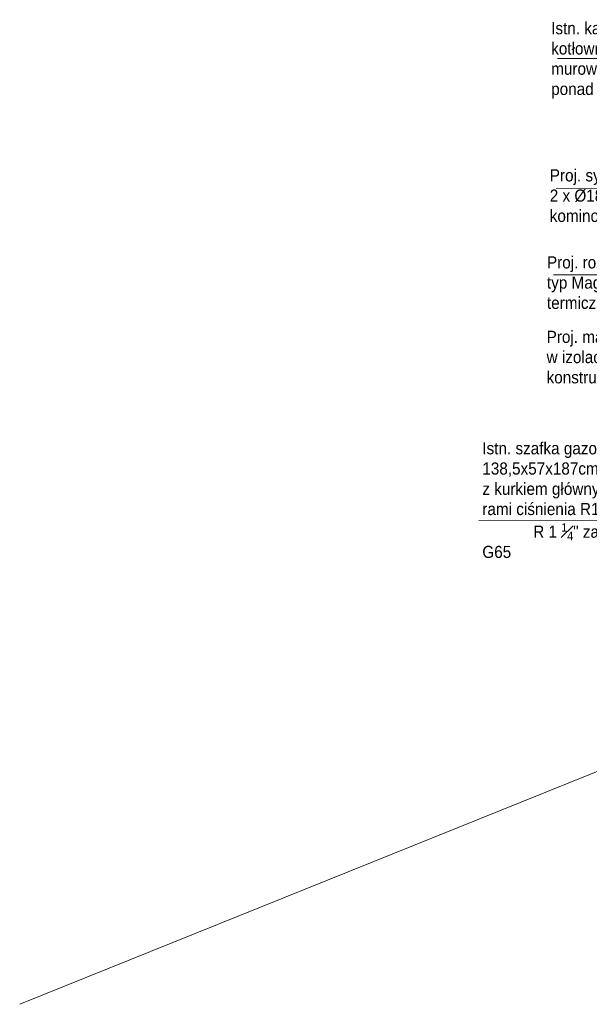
# Model space of a CAD drawing. Header units: millimetres. Extents: x -26122 to -12632, y -5851 to 1414.
# Tile 2 of 73: x -19611 to -18908, y -5851 to -4635. Entities that reach past the tile are written whole.
import ezdxf

# ---------------------------------------------------------------- set-up
doc = ezdxf.new("R2010")
doc.units = ezdxf.units.MM
doc.linetypes.add('DASHED', pattern=[181.05, 120.7, -60.35])
doc.layers.add('A-INW-SC', color=30, linetype='Continuous', lineweight=13)
doc.layers.add('ściany', color=84, linetype='Continuous', lineweight=35)
doc.styles.get("Standard").update_dxf_attribs({"font": 'arial.ttf'})

msp = doc.modelspace()

# ---------------------------------------------------------------- linework, layer by layer
at = {"color": 7, "lineweight": 15}
for p, q in [((-18947.05, -4682.6), (-18608.86, -4682.02)), ((-18948.8, -4843.1), (-18616.94, -4842.52)), ((-18952.27, -4950.01), (-18615.06, -4949.43)), ((-19044.24, -5253.41), (-18591.6, -5251.85))]:
    msp.add_line(p, q, dxfattribs=at)
at = {"layer": 'A-INW-SC', "color": 7}
msp.add_line((-18678.35, -5474.9), (-19610.97, -5851.21), dxfattribs=at)

# ---------------------------------------------------------------- texts
at = {"layer": 'ściany', "color": 7, "linetype": 'DASHED', "char_height": 15, "attachment_point": 1}
for s, width, insert in [('{\\W0.9;Istn. kanały wywiewne pod stropem kotłowni, o wlocie 0,27x0,14m, i kanale murowanym 0,14x0,14m, wyprowadzone ponad dach}', 344.7977, (-18955.02, -4637.71)), ('{\\W0.9;Proj. system kominowy - wkłady \\P2 x %%C180mm umieszczone w istn. wkładach kominowych %%C250 mm}', 378.304, (-18956.76, -4819.51)), ('{\\W0.9;Proj. rozdzielacz instalacyjny typ Magra 120/120 z izolacją termiczną}', 245.4411, (-18960.24, -4927)), ('\\A1;{\\W0.9;Proj. magnetoodmulacz typ OISm 250/80, \\Pw izolacji termicznej, f-my Spaw-Test, na konstrukcji wsporczej  termiczną}', 376.7208, (-18960.68, -5019.02)), ('\\A1;{\\W0.9;Istn. szafka gazowa redukcyjno-pomiarowa, o wym. 138,5x57x187cm, w elewacji budynku Willi Szwajcarskiej, \\Pz kurkiem głównym odcinającym Dn32, z dwoma redukto- rami ciśnienia R10 z kurkami gazowymi odcinającymi                    R 1 \\H0.7x;\\S1#4;\\H1.4286x;" za każdym z reduktorów i z gazomierzem G65 }', 484.268, (-19040, -5156.74))]:
    msp.add_mtext_dynamic_manual_height_columns(s, width=width, gutter_width=0.625, heights=[0], dxfattribs=dict(at, insert=insert))

doc.saveas('drawing.dxf')
